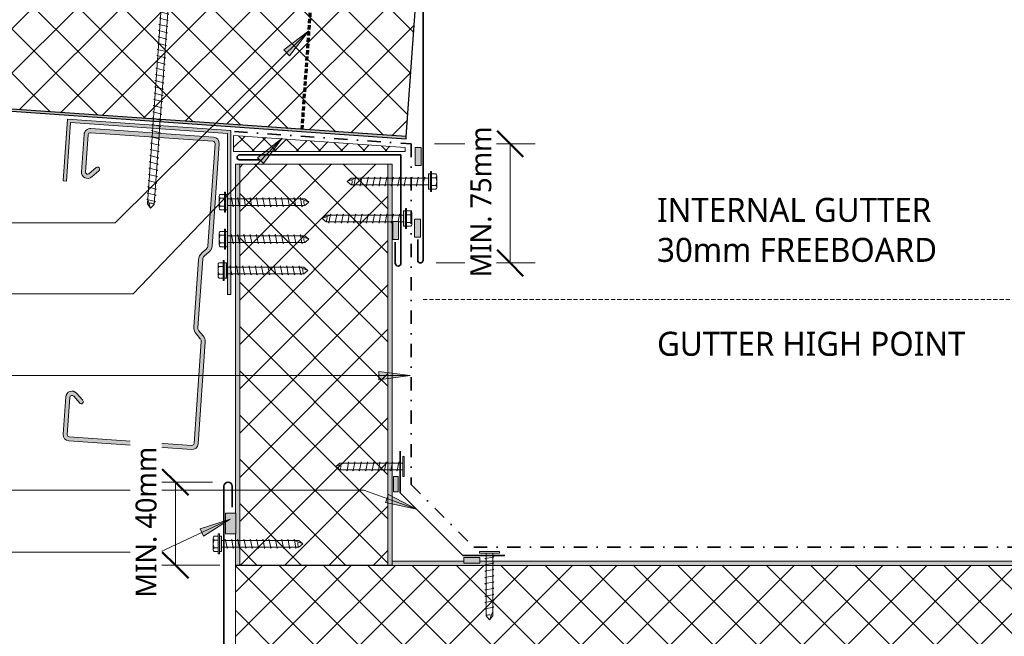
# Model space of a CAD drawing. Header units: millimetres. Extents: x -439 to 1006, y -317 to 663.
# Tile 3 of 6: x -133 to 338, y 107 to 402. Entities that reach past the tile are written whole.
import ezdxf

# ---------------------------------------------------------------- set-up
doc = ezdxf.new("R2010")
doc.units = ezdxf.units.MM
doc.linetypes.add('Dash dot', pattern=[15.875, 6.35, -4.7625, 0, -4.7625])
doc.linetypes.add('Dash Short', pattern=[3, 2, -1])
for name, color, linetype, lineweight in [('A-ANNO-DIMS', 211, 'Continuous', 9), ('A-ANNO-DIMS-5', 211, 'Continuous', 9), ('A-DETL', 90, 'Continuous', 13), ('A-DETL-GENF', 92, 'Continuous', 13), ('A-DETL-MEDM', 33, 'Continuous', 35), ('A-DETL-THIN', 151, 'Continuous', 13), ('G-ANNO-TEXT', 231, 'Continuous', 9)]:
    doc.layers.add(name, color=color, linetype=linetype, lineweight=lineweight)
doc.styles.add('Yu Gothic', font='Yu Gothic.ttf', dxfattribs={"height": 11.5})
doc.styles.add('Yu Gothic_1', font='Yu Gothic.ttf', dxfattribs={"height": 10})
doc.dimstyles.new('Diagonal', dxfattribs={"dimscale": 304.8, "dimtxt": 11.609035, "dimasz": 0.04101, "dimexe": 0.03937, "dimexo": 0.024606, "dimgap": 0.024606, "dimtad": 1, "dimdec": 0, "dimzin": 0, "dimdsep": 46, "dimtxsty": 'Yu Gothic_1', "dimblk1": 'OBLIQUE', "dimblk2": 'OBLIQUE', "dimsah": 1, "dimcen": 0.09, "dimazin": 0, "dimtfac": 1, "dimtdec": 4, "dimtix": 1, "dimtmove": 0, "dimatfit": 3, "dimfxl": 1, "dimtvp": 1, "dimtfill": 1, "dimtolj": 1, "dimtzin": 0, "dimarcsym": 2})

# ---------------------------------------------------------------- blocks, each defined once
blk = doc.blocks.new('Metalcraft MSS Purlin-150x65 - Metalcraft MSS Purlin-150x65-2640966-05 INSULATED VALLEY BOX GUTTER')
at = {"layer": 'A-DETL-GENF'}
blk.add_hatch(color=256, dxfattribs=at).paths.add_polyline_path([(3, 0), (2.22, -0.1), (1.5, -0.4), (0.88, -0.88), (0.4, -1.5), (0.1, -2.22), (0, -3), (0, -51.87), (0.14, -52.9), (0.53, -53.86), (1.17, -54.69), (3.41, -56.93), (3.72, -57.34), (3.92, -57.82), (3.99, -58.34), (3.99, -91.34), (3.92, -91.85), (3.72, -92.33), (3.41, -92.75), (1.17, -94.98), (0.53, -95.81), (0.14, -96.77), (0, -97.81), (0, -147), (0.1, -147.78), (0.4, -148.5), (0.88, -149.12), (1.5, -149.6), (2.22, -149.9), (3, -150), (61.85, -150), (62.62, -149.9), (63.35, -149.6), (63.97, -149.12), (64.45, -148.5), (64.75, -147.78), (64.85, -147), (64.85, -129.06), (64.75, -128.29), (64.45, -127.57), (63.98, -126.95), (63.37, -126.48), (62.66, -126.18), (61.89, -126.07), (61.12, -126.16), (60.4, -126.44), (59.78, -126.9), (56.4, -130.33), (56.3, -130.57), (56.27, -130.83), (56.3, -131.09), (56.52, -131.48), (56.56, -131.54), (56.77, -131.69), (57.01, -131.79), (57.27, -131.83), (57.53, -131.79), (57.77, -131.69), (57.97, -131.54), (61.41, -128.15), (61.64, -128.05), (61.89, -128.02), (62.14, -128.05), (62.37, -128.15), (62.57, -128.3), (62.72, -128.5), (62.82, -128.73), (62.85, -128.98), (62.81, -147.26), (62.71, -147.5), (62.56, -147.71), (62.35, -147.87), (62.11, -147.97), (61.85, -148), (2.81, -147.96), (2.55, -147.85), (2.32, -147.68), (2.15, -147.45), (2.04, -147.19), (2, -146.91), (2, -97.95), (2.08, -97.34), (2.31, -96.78), (2.69, -96.3), (4.53, -94.45), (5.32, -93.42), (5.82, -92.21), (5.99, -90.92), (5.99, -58.75), (5.82, -57.46), (5.32, -56.25), (4.53, -55.22), (2.22, -52.83), (2.06, -52.43), (2, -52), (2.03, -2.74), (2.13, -2.5), (2.29, -2.29), (2.5, -2.13), (2.74, -2.03), (2.99, -2), (62.11, -2.03), (62.35, -2.13), (62.56, -2.29), (62.71, -2.5), (62.81, -2.74), (62.85, -2.99), (62.81, -21.06), (62.71, -21.31), (62.54, -21.53), (62.32, -21.7), (62.06, -21.81), (61.79, -21.84), (61.52, -21.81), (61.26, -21.7), (61.04, -21.53), (57.77, -18.31), (57.53, -18.21), (57.27, -18.17), (57.01, -18.21), (56.77, -18.31), (56.56, -18.46), (56.4, -18.67), (56.3, -18.91), (56.27, -19.17), (56.3, -19.43), (56.4, -19.67), (56.56, -19.88), (59.78, -23.1), (60.4, -23.56), (61.12, -23.84), (61.89, -23.93), (62.66, -23.82), (63.37, -23.52), (63.98, -23.05), (64.45, -22.43), (64.75, -21.71), (64.85, -20.94), (64.85, -3), (64.75, -2.22), (64.45, -1.5), (63.97, -0.88), (63.35, -0.4), (62.62, -0.1), (61.85, 0), (47.32, 0)])
for p, q in [((61.85, 0), (3, 0)), ((0, -3), (0, -51.87)), ((2, -52), (2, -2.99)), ((2.99, -2), (61.85, -2)), ((62.85, -2.99), (62.85, -20.79)), ((64.85, -20.94), (64.85, -3)), ((61.04, -21.53), (57.97, -18.46)), ((56.56, -19.88), (59.78, -23.1)), ((1.17, -54.69), (3.41, -56.93)), ((4.53, -55.22), (2.49, -53.18)), ((3.99, -58.34), (3.99, -91.34)), ((5.99, -90.92), (5.99, -58.75)), ((3.41, -92.75), (1.17, -94.98)), ((0, -97.81), (0, -147)), ((2, -146.91), (2, -97.95)), ((2.69, -96.3), (4.53, -94.45)), ((59.78, -126.9), (56.56, -130.12)), ((57.97, -131.54), (61.21, -128.3)), ((62.85, -128.98), (62.85, -147.01)), ((64.85, -147), (64.85, -129.06)), ((3, -150), (61.85, -150)), ((61.85, -148), (3.09, -148))]:
    blk.add_line(p, q, dxfattribs=at)
for centre, radius, start, end in [((3, -3), 3, 90, 180), ((61.85, -3), 3, 0, 90), ((2.99, -2.99), 0.993, 90, 180), ((61.85, -2.99), 0.993, 360, 90), ((57.27, -19.17), 1, 45, 225), ((61.85, -20.94), 2.99, 226.0338, 0), ((61.79, -20.79), 1.06, 225, 0), ((3.99, -51.87), 3.99, 180, 225), ((3.67, -52), 1.67, 180, 225), ((1, -58.75), 4.99, 0, 45), ((2, -58.34), 1.99, 0, 45), ((2, -91.34), 1.99, 315, 360), ((1, -90.92), 4.99, 315, 0), ((3.99, -97.81), 3.99, 135, 180), ((4.34, -97.95), 2.34, 135, 180), ((61.85, -129.06), 2.99, 0, 133.9662), ((57.27, -130.83), 1, 135, 315), ((61.89, -128.98), 0.959, 0, 135), ((3, -147), 3, 180, 270), ((3.09, -146.91), 1.09, 180, 270), ((61.85, -147), 3, 270, 0), ((61.85, -147.01), 0.993, 270, 360)]:
    blk.add_arc(centre, radius, start, end, dxfattribs=at)
blk = doc.blocks.new('Gutter _Insulated Panel_ - Gutter _Insulated Panel_-4626690-05 INSULATED VALLEY BOX GUTTER')
at = {"layer": 'A-DETL-GENF'}
blk.add_hatch(color=256, dxfattribs=at).paths.add_polyline_path([(0, 73), (550, 73), (550, 73.12), (475.12, 73.12), (475.12, 75), (440.75, 75), (440.75, 74.11), (433.06, 74.11), (433.06, 75), (117.07, 75), (117.07, 74.11), (109.37, 74.11), (109.37, 75), (75, 75), (75, 73.12), (0, 73.12)])
h = blk.add_hatch(dxfattribs=at)
h.set_pattern_fill('FP_1', color=256, style=0, pattern_type=2)
h.set_pattern_definition([(45, (29.67, -67.559), (-10.6066, 10.6066), []), (135, (29.67, -67.559), (-10.6066, -10.6066), [])])
h.paths.add_polyline_path([(0, 2), (550, 2), (550, 73), (0, 73)])
for p, q in [((0, 73.12), (0, 73)), ((0, 73), (0, 2)), ((0, 73), (550, 73)), ((109.37, 75), (75, 75)), ((433.06, 75), (117.07, 75))]:
    blk.add_line(p, q, dxfattribs=at)
blk = doc.blocks.new('Gutter _Insulated Panel_ - Gutter _Insulated Panel_-4627755-05 INSULATED VALLEY BOX GUTTER')
at = {"layer": 'A-DETL-GENF'}
for points in [[(192.02, 73), (192.02, 75), (0, 75), (0, 73), (86.75, 73)], [(192.02, 2), (0, 2), (0, 0), (167.22, 0), (167.22, 0.17), (177, 0.17), (177, 0), (192.02, 0), (192.02, 0.17)]]:
    blk.add_hatch(color=256, dxfattribs=at).paths.add_polyline_path(points)
h = blk.add_hatch(dxfattribs=at)
h.set_pattern_fill('FP_3', color=256, style=0, pattern_type=2)
h.set_pattern_definition([(135, (332.699, 29.67), (-10.6066, -10.6066), []), (225, (332.699, 29.67), (10.6066, -10.6066), [])])
h.paths.add_polyline_path([(192.02, 2), (192.02, 73), (0, 73), (0, 2), (86.75, 2)])
for p, q in [((192.02, 75), (0, 75)), ((0, 75), (0, 73)), ((0, 73), (0, 2)), ((0, 73), (192.02, 73)), ((192.02, 73), (192.02, 75)), ((192.02, 2), (192.02, 73)), ((192.02, 2), (0, 2)), ((0, 2), (0, 0)), ((0, 0), (167.22, 0)), ((177, 0), (192.02, 0)), ((192.02, 0), (192.02, 2))]:
    blk.add_line(p, q, dxfattribs=at)
blk = doc.blocks.new('Thermospan w Gutter Overhang - 100mm-4829735-05 INSULATED VALLEY BOX GUTTER')
at = {"layer": 'A-DETL-GENF'}
blk.add_hatch(color=256, dxfattribs=at).paths.add_polyline_path([(0, 0), (0, -1), (482.9, -1), (482.83, 0), (0.44, 0)])
h = blk.add_hatch(dxfattribs=at)
h.set_pattern_fill('FP_4', color=256, style=0, pattern_type=2)
h.set_pattern_definition([(229, (27.864, 347.721), (11.32064, -9.8409), []), (319, (27.864, 347.721), (9.8409, 11.32064), [])])
h.paths.add_polyline_path([(0, -1), (0, -100), (489.82, -100), (482.9, -1), (0.51, -1)])
at = {"layer": 'A-DETL-GENF', "lineweight": 25}
for p, q in [((482.83, 0), (0, 0)), ((0, 0), (0, -1)), ((0, -1), (0, -100)), ((0, -1), (482.9, -1))]:
    blk.add_line(p, q, dxfattribs=at)
blk = doc.blocks.new('Profiled Washer 01 - Profiled Washer 01-4175617-05 INSULATED VALLEY BOX GUTTER')
at = {"layer": 'A-DETL-GENF'}
for points in [[(-10, 6.11), (-10, -3.59), (10, -3.59), (10, 6.11)], [(-3.67, -3.59), (-3.67, -4.59), (3.67, -4.59), (3.67, -3.59)]]:
    blk.add_hatch(color=256, dxfattribs=at).paths.add_polyline_path(points)
for p, q in [((-2.17, 170.67), (-1.6, 171)), ((2.17, 169.91), (-2.17, 170.67)), ((-1.6, 172.09), (0, 173.99)), ((-1.6, 6.11), (-1.6, 172.09)), ((1.6, 172.09), (0, 173.99)), ((0, 173.99), (1.6, 170.03)), ((1.6, 172.09), (1.6, 6.11)), ((1.6, 169.58), (2.17, 169.91)), ((-2.17, 167.67), (-1.6, 168)), ((2.17, 166.91), (-2.17, 167.67)), ((1.6, 166.58), (2.17, 166.91)), ((-2.17, 164.67), (-1.6, 165)), ((2.17, 163.91), (-2.17, 164.67)), ((-2.17, 161.67), (-1.6, 162)), ((2.17, 160.91), (-2.17, 161.67)), ((1.6, 163.58), (2.17, 163.91)), ((1.6, 160.58), (2.17, 160.91)), ((-2.17, 158.67), (-1.6, 159)), ((2.17, 157.91), (-2.17, 158.67)), ((-2.17, 155.67), (-1.6, 156)), ((2.17, 154.91), (-2.17, 155.67)), ((1.6, 157.58), (2.17, 157.91)), ((-2.17, 152.67), (-1.6, 153)), ((2.17, 151.91), (-2.17, 152.67)), ((1.6, 154.58), (2.17, 154.91)), ((1.6, 151.58), (2.17, 151.91)), ((-2.17, 149.67), (-1.6, 150)), ((2.17, 148.91), (-2.17, 149.67)), ((-2.17, 146.67), (-1.6, 147)), ((2.17, 145.91), (-2.17, 146.67)), ((1.6, 148.58), (2.17, 148.91)), ((-2.17, 143.67), (-1.6, 144)), ((2.17, 142.91), (-2.17, 143.67)), ((1.6, 145.58), (2.17, 145.91)), ((1.6, 142.58), (2.17, 142.91)), ((-2.17, 140.67), (-1.6, 141)), ((2.17, 139.91), (-2.17, 140.67)), ((-2.17, 137.67), (-1.6, 138)), ((2.17, 136.91), (-2.17, 137.67)), ((1.6, 139.58), (2.17, 139.91)), ((1.6, 136.58), (2.17, 136.91)), ((-2.17, 134.67), (-1.6, 135)), ((2.17, 133.91), (-2.17, 134.67)), ((1.6, 133.58), (2.17, 133.91)), ((-2.17, 131.67), (-1.6, 132)), ((2.17, 130.91), (-2.17, 131.67)), ((-2.17, 128.67), (-1.6, 129)), ((2.17, 127.91), (-2.17, 128.67)), ((1.6, 130.58), (2.17, 130.91)), ((1.6, 127.58), (2.17, 127.91)), ((-2.17, 125.67), (-1.6, 126)), ((2.17, 124.91), (-2.17, 125.67)), ((-2.17, 122.67), (-1.6, 123)), ((2.17, 121.91), (-2.17, 122.67)), ((1.6, 124.58), (2.17, 124.91)), ((-2.17, 119.67), (-1.6, 120)), ((2.17, 118.91), (-2.17, 119.67)), ((1.6, 121.58), (2.17, 121.91)), ((1.6, 118.58), (2.17, 118.91)), ((-2.17, 116.67), (-1.6, 117)), ((2.17, 115.91), (-2.17, 116.67)), ((-2.17, 113.67), (-1.6, 114)), ((2.17, 112.91), (-2.17, 113.67)), ((1.6, 115.58), (2.17, 115.91)), ((-2.17, 110.67), (-1.6, 111)), ((2.17, 109.91), (-2.17, 110.67)), ((1.6, 112.58), (2.17, 112.91)), ((1.6, 109.58), (2.17, 109.91)), ((-2.17, 107.67), (-1.6, 108)), ((2.17, 106.91), (-2.17, 107.67)), ((-2.17, 104.67), (-1.6, 105)), ((2.17, 103.91), (-2.17, 104.67)), ((1.6, 106.58), (2.17, 106.91)), ((1.6, 103.58), (2.17, 103.91)), ((-2.17, 101.67), (-1.6, 102)), ((2.17, 100.91), (-2.17, 101.67)), ((1.6, 100.58), (2.17, 100.91)), ((-2.17, 98.67), (-1.6, 99)), ((2.17, 97.91), (-2.17, 98.67)), ((-2.17, 95.67), (-1.6, 96)), ((2.17, 94.91), (-2.17, 95.67)), ((1.6, 97.58), (2.17, 97.91)), ((1.6, 94.58), (2.17, 94.91)), ((-2.17, 92.67), (-1.6, 93)), ((2.17, 91.91), (-2.17, 92.67)), ((-2.17, 89.67), (-1.6, 90)), ((2.17, 88.91), (-2.17, 89.67)), ((1.6, 91.58), (2.17, 91.91)), ((-2.17, 86.67), (-1.6, 87)), ((2.17, 85.91), (-2.17, 86.67)), ((1.6, 88.58), (2.17, 88.91)), ((1.6, 85.58), (2.17, 85.91)), ((-2.17, 83.67), (-1.6, 84)), ((2.17, 82.91), (-2.17, 83.67)), ((-2.17, 80.67), (-1.6, 81)), ((2.17, 79.91), (-2.17, 80.67)), ((1.6, 82.58), (2.17, 82.91)), ((-2.17, 77.67), (-1.6, 78)), ((2.17, 76.91), (-2.17, 77.67)), ((1.6, 79.58), (2.17, 79.91)), ((1.6, 76.58), (2.17, 76.91)), ((-2.17, 74.67), (-1.6, 75)), ((2.17, 73.91), (-2.17, 74.67)), ((-2.17, 71.67), (-1.6, 72)), ((2.17, 70.91), (-2.17, 71.67)), ((1.6, 73.58), (2.17, 73.91)), ((1.6, 70.58), (2.17, 70.91)), ((-2.17, 68.67), (-1.6, 69)), ((2.17, 67.91), (-2.17, 68.67)), ((1.6, 67.58), (2.17, 67.91)), ((-2.17, 65.67), (-1.6, 66)), ((2.17, 64.91), (-2.17, 65.67)), ((-2.17, 62.67), (-1.6, 63)), ((2.17, 61.91), (-2.17, 62.67)), ((1.6, 64.58), (2.17, 64.91)), ((1.6, 61.58), (2.17, 61.91)), ((-2.17, 59.67), (-1.6, 60)), ((2.17, 58.91), (-2.17, 59.67)), ((-2.17, 56.67), (-1.6, 57)), ((2.17, 55.91), (-2.17, 56.67)), ((1.6, 58.58), (2.17, 58.91)), ((-2.17, 53.67), (-1.6, 54)), ((2.17, 52.91), (-2.17, 53.67)), ((1.6, 55.58), (2.17, 55.91)), ((1.6, 52.58), (2.17, 52.91)), ((-2.17, 50.67), (-1.6, 51)), ((2.17, 49.91), (-2.17, 50.67)), ((-2.17, 47.67), (-1.6, 48)), ((2.17, 46.91), (-2.17, 47.67)), ((1.6, 49.58), (2.17, 49.91)), ((-2.17, 44.67), (-1.6, 45)), ((2.17, 43.91), (-2.17, 44.67)), ((1.6, 46.58), (2.17, 46.91)), ((1.6, 43.58), (2.17, 43.91)), ((-2.17, 41.67), (-1.6, 42)), ((2.17, 40.91), (-2.17, 41.67)), ((-2.17, 38.67), (-1.6, 39)), ((2.17, 37.91), (-2.17, 38.67)), ((1.6, 40.58), (2.17, 40.91)), ((1.6, 37.58), (2.17, 37.91)), ((-2.17, 35.67), (-1.6, 36)), ((2.17, 34.91), (-2.17, 35.67)), ((1.6, 34.58), (2.17, 34.91)), ((-2.17, 32.67), (-1.6, 33)), ((2.17, 31.91), (-2.17, 32.67)), ((-2.17, 29.67), (-1.6, 30)), ((2.17, 28.91), (-2.17, 29.67)), ((1.6, 31.58), (2.17, 31.91)), ((1.6, 28.58), (2.17, 28.91)), ((-2.17, 26.67), (-1.6, 27)), ((2.17, 25.91), (-2.17, 26.67)), ((-2.17, 23.67), (-1.6, 24)), ((2.17, 22.91), (-2.17, 23.67)), ((1.6, 25.58), (2.17, 25.91)), ((-2.17, 20.67), (-1.6, 21)), ((2.17, 19.91), (-2.17, 20.67)), ((1.6, 22.58), (2.17, 22.91)), ((1.6, 19.58), (2.17, 19.91)), ((-2.17, 17.67), (-1.6, 18)), ((2.17, 16.91), (-2.17, 17.67)), ((-2.17, 14.67), (-1.6, 15)), ((2.17, 13.91), (-2.17, 14.67)), ((1.6, 16.58), (2.17, 16.91)), ((-2.17, 11.67), (-1.6, 12)), ((2.17, 10.91), (-2.17, 11.67)), ((1.6, 13.58), (2.17, 13.91)), ((1.6, 10.58), (2.17, 10.91)), ((10, 6.11), (-10, 6.11)), ((-10, 6.11), (-10, -3.59)), ((-2.17, 8.67), (-1.6, 9)), ((2.17, 7.91), (-2.17, 8.67)), ((1.6, 7.58), (2.17, 7.91)), ((10, -3.59), (10, 6.11)), ((-10, -3.59), (10, -3.59)), ((-4.79, -5.09), (-4.79, -4.59)), ((-3.67, -4.59), (-4.79, -4.59)), ((-3.67, -3.59), (-3.67, -4.59)), ((-3.67, -4.59), (3.67, -4.59)), ((3.67, -4.59), (3.67, -3.59)), ((4.79, -4.59), (3.67, -4.59)), ((4.79, -4.59), (4.79, -5.09)), ((4.79, -5.09), (-4.79, -5.09)), ((-3.67, -5.09), (-3.67, -7.07)), ((-2.76, -7.57), (2.76, -7.57)), ((-1.85, -5.09), (-1.85, -7.07)), ((1.85, -5.09), (1.85, -7.07)), ((3.67, -5.09), (3.67, -7.07))]:
    blk.add_line(p, q, dxfattribs=at)
for centre, radius, start, end in [((0.08, 174.71), 3.11, 237.5025, 285.6941), ((-2.76, -6.49), 1.08, 212.3801, 327.6199), ((0, -3.9), 3.67, 239.7274, 300.2726), ((2.76, -6.49), 1.08, 212.3801, 327.6199)]:
    blk.add_arc(centre, radius, start, end, dxfattribs=at)
blk = doc.blocks.new('Screw - Screw-3714502-05 INSULATED VALLEY BOX GUTTER')
at = {"layer": 'A-DETL-GENF'}
blk.add_hatch(color=256, dxfattribs=at).paths.add_polyline_path([(-3.67, -1), (3.67, -1), (3.67, 0), (-3.67, 0)])
for p, q in [((-1.6, 37.05), (0, 38.95)), ((1.6, 37.05), (0, 38.95)), ((0, 38.95), (1.6, 35)), ((-2.17, 35.67), (-1.6, 36)), ((2.17, 34.91), (-2.17, 35.67)), ((-1.6, 0), (-1.6, 37.05)), ((1.6, 37.05), (1.6, 0)), ((1.6, 34.58), (2.17, 34.91)), ((-2.17, 32.67), (-1.6, 33)), ((2.17, 31.91), (-2.17, 32.67)), ((-2.17, 29.67), (-1.6, 30)), ((2.17, 28.91), (-2.17, 29.67)), ((1.6, 31.58), (2.17, 31.91)), ((1.6, 28.58), (2.17, 28.91)), ((-2.17, 26.67), (-1.6, 27)), ((2.17, 25.91), (-2.17, 26.67)), ((-2.17, 23.67), (-1.6, 24)), ((2.17, 22.91), (-2.17, 23.67)), ((1.6, 25.58), (2.17, 25.91)), ((-2.17, 20.67), (-1.6, 21)), ((2.17, 19.91), (-2.17, 20.67)), ((1.6, 22.58), (2.17, 22.91)), ((1.6, 19.58), (2.17, 19.91)), ((-2.17, 17.67), (-1.6, 18)), ((2.17, 16.91), (-2.17, 17.67)), ((-2.17, 14.67), (-1.6, 15)), ((2.17, 13.91), (-2.17, 14.67)), ((1.6, 16.58), (2.17, 16.91)), ((-2.17, 11.67), (-1.6, 12)), ((2.17, 10.91), (-2.17, 11.67)), ((1.6, 13.58), (2.17, 13.91)), ((1.6, 10.58), (2.17, 10.91)), ((-2.17, 8.67), (-1.6, 9)), ((2.17, 7.91), (-2.17, 8.67)), ((-2.17, 5.67), (-1.6, 6)), ((2.17, 4.91), (-2.17, 5.67)), ((1.6, 7.58), (2.17, 7.91)), ((1.6, 4.58), (2.17, 4.91)), ((-3.67, 0), (-3.67, -1)), ((3.67, 0), (-3.67, 0)), ((-2.17, 2.67), (-1.6, 3)), ((2.17, 1.91), (-2.17, 2.67)), ((1.6, 1.58), (2.17, 1.91)), ((3.67, -1), (3.67, 0)), ((-4.79, -1.5), (-4.79, -1)), ((-3.67, -1), (-4.79, -1)), ((4.79, -1.5), (-4.79, -1.5)), ((-3.67, -1), (3.67, -1)), ((-3.67, -1.5), (-3.67, -3.47)), ((-2.76, -3.97), (2.76, -3.97)), ((-1.85, -1.5), (-1.85, -3.47)), ((1.85, -1.5), (1.85, -3.47)), ((4.79, -1), (3.67, -1)), ((3.67, -1.5), (3.67, -3.47)), ((4.79, -1), (4.79, -1.5))]:
    blk.add_line(p, q, dxfattribs=at)
for centre, radius, start, end in [((0.08, 39.68), 3.11, 237.5025, 285.6941), ((-2.76, -2.9), 1.08, 212.3801, 327.6199), ((0, -0.31), 3.67, 239.7274, 300.2726), ((2.76, -2.9), 1.08, 212.3801, 327.6199)]:
    blk.add_arc(centre, radius, start, end, dxfattribs=at)
blk = doc.blocks.new('Screw - Screw-2836158-05 INSULATED VALLEY BOX GUTTER')
at = {"layer": 'A-DETL-GENF'}
blk.add_hatch(color=256, dxfattribs=at).paths.add_polyline_path([(-3.67, 0), (3.67, 0), (3.67, 1), (-3.67, 1)])
for p, q in [((4.79, 1.5), (-4.79, 1.5)), ((-4.79, 1.5), (-4.79, 1)), ((-3.67, 1), (-4.79, 1)), ((-3.67, 1.5), (-3.67, 3.47)), ((3.67, 1), (-3.67, 1)), ((-3.67, 1), (-3.67, 0)), ((-3.67, 0), (3.67, 0)), ((-2.76, 3.97), (2.76, 3.97)), ((-1.85, 1.5), (-1.85, 3.47)), ((-1.6, 0), (-1.6, -37.05)), ((1.6, -37.05), (1.6, 0)), ((1.85, 1.5), (1.85, 3.47)), ((3.67, 1.5), (3.67, 3.47)), ((4.79, 1), (3.67, 1)), ((3.67, 0), (3.67, 1)), ((4.79, 1), (4.79, 1.5)), ((2.17, -1.91), (-2.17, -2.67)), ((-2.17, -2.67), (-1.6, -3)), ((1.6, -1.58), (2.17, -1.91)), ((1.6, -4.58), (2.17, -4.91)), ((2.17, -4.91), (-2.17, -5.67)), ((-2.17, -5.67), (-1.6, -6)), ((2.17, -7.91), (-2.17, -8.67)), ((-2.17, -8.67), (-1.6, -9)), ((1.6, -7.58), (2.17, -7.91)), ((2.17, -10.91), (-2.17, -11.67)), ((-2.17, -11.67), (-1.6, -12)), ((2.17, -13.91), (-2.17, -14.67)), ((1.6, -10.58), (2.17, -10.91)), ((1.6, -13.58), (2.17, -13.91)), ((-2.17, -14.67), (-1.6, -15)), ((2.17, -16.91), (-2.17, -17.67)), ((-2.17, -17.67), (-1.6, -18)), ((1.6, -16.58), (2.17, -16.91)), ((2.17, -19.91), (-2.17, -20.67)), ((-2.17, -20.67), (-1.6, -21)), ((2.17, -22.91), (-2.17, -23.67)), ((1.6, -19.58), (2.17, -19.91)), ((1.6, -22.58), (2.17, -22.91)), ((-2.17, -23.67), (-1.6, -24)), ((2.17, -25.91), (-2.17, -26.67)), ((-2.17, -26.67), (-1.6, -27)), ((1.6, -25.58), (2.17, -25.91)), ((2.17, -28.91), (-2.17, -29.67)), ((-2.17, -29.67), (-1.6, -30)), ((2.17, -31.91), (-2.17, -32.67)), ((-2.17, -32.67), (-1.6, -33)), ((1.6, -28.58), (2.17, -28.91)), ((1.6, -31.58), (2.17, -31.91)), ((2.17, -34.91), (-2.17, -35.67)), ((-2.17, -35.67), (-1.6, -36)), ((-1.6, -37.05), (0, -38.95)), ((0, -38.95), (1.6, -35)), ((1.6, -37.05), (0, -38.95)), ((1.6, -34.58), (2.17, -34.91))]:
    blk.add_line(p, q, dxfattribs=at)
for centre, radius, start, end in [((-2.76, 2.9), 1.08, 32.3801, 147.6199), ((0, 0.31), 3.67, 59.7274, 120.2726), ((2.76, 2.9), 1.08, 32.3801, 147.6199), ((0.08, -39.68), 3.11, 74.3059, 122.4975)]:
    blk.add_arc(centre, radius, start, end, dxfattribs=at)
blk = doc.blocks.new('Fillet Bracket - Fillet Bracket-3718956-05 INSULATED VALLEY BOX GUTTER')
at = {"layer": 'A-DETL-MEDM'}
for p, q in [((3, -33), (33, -3)), ((33, -3), (53, -3)), ((3, -33), (3, -53))]:
    blk.add_line(p, q, dxfattribs=at)
blk = doc.blocks.new('Wafer Tek - Wafer Tek-4349105-05 INSULATED VALLEY BOX GUTTER')
at = {"layer": 'A-DETL-GENF'}
for p, q in [((-1.6, 30.13), (0, 32.03)), ((-1.6, 0), (-1.6, 30.13)), ((1.6, 30.13), (0, 32.03)), ((0, 32.03), (1.6, 28.07)), ((1.6, 30.13), (1.6, 0)), ((-2.17, 26.67), (-1.6, 27)), ((2.17, 25.91), (-2.17, 26.67)), ((-2.17, 23.67), (-1.6, 24)), ((2.17, 22.91), (-2.17, 23.67)), ((1.6, 25.58), (2.17, 25.91)), ((-2.17, 20.67), (-1.6, 21)), ((2.17, 19.91), (-2.17, 20.67)), ((1.6, 22.58), (2.17, 22.91)), ((1.6, 19.58), (2.17, 19.91)), ((-2.17, 17.67), (-1.6, 18)), ((2.17, 16.91), (-2.17, 17.67)), ((-2.17, 14.67), (-1.6, 15)), ((2.17, 13.91), (-2.17, 14.67)), ((1.6, 16.58), (2.17, 16.91)), ((-2.17, 11.67), (-1.6, 12)), ((2.17, 10.91), (-2.17, 11.67)), ((1.6, 13.58), (2.17, 13.91)), ((1.6, 10.58), (2.17, 10.91)), ((-2.17, 8.67), (-1.6, 9)), ((2.17, 7.91), (-2.17, 8.67)), ((-2.17, 5.67), (-1.6, 6)), ((2.17, 4.91), (-2.17, 5.67)), ((1.6, 7.58), (2.17, 7.91)), ((1.6, 4.58), (2.17, 4.91)), ((-4.79, 0), (4.79, 0)), ((-4.79, -0.74), (-4.79, 0)), ((-2.17, 2.67), (-1.6, 3)), ((2.17, 1.91), (-2.17, 2.67)), ((1.6, 1.58), (2.17, 1.91)), ((4.79, 0), (4.79, -0.74)), ((4.79, -0.74), (-4.79, -0.74))]:
    blk.add_line(p, q, dxfattribs=at)
blk.add_arc((0.08, 32.75), 3.11, 237.5025, 285.6941, dxfattribs=at)
blk = doc.blocks.new('Wafer Tek - Wafer Tek-4349186-05 INSULATED VALLEY BOX GUTTER')
at = {"layer": 'A-DETL-GENF'}
for p, q in [((4.79, 0.74), (-4.79, 0.74)), ((-4.79, 0.74), (-4.79, 0)), ((-4.79, 0), (4.79, 0)), ((-1.6, 0), (-1.6, -30.13)), ((1.6, -30.13), (1.6, 0)), ((4.79, 0), (4.79, 0.74)), ((2.17, -1.91), (-2.17, -2.67)), ((-2.17, -2.67), (-1.6, -3)), ((1.6, -1.58), (2.17, -1.91)), ((1.6, -4.58), (2.17, -4.91)), ((2.17, -4.91), (-2.17, -5.67)), ((-2.17, -5.67), (-1.6, -6)), ((2.17, -7.91), (-2.17, -8.67)), ((-2.17, -8.67), (-1.6, -9)), ((1.6, -7.58), (2.17, -7.91)), ((2.17, -10.91), (-2.17, -11.67)), ((-2.17, -11.67), (-1.6, -12)), ((2.17, -13.91), (-2.17, -14.67)), ((1.6, -10.58), (2.17, -10.91)), ((1.6, -13.58), (2.17, -13.91)), ((-2.17, -14.67), (-1.6, -15)), ((2.17, -16.91), (-2.17, -17.67)), ((-2.17, -17.67), (-1.6, -18)), ((1.6, -16.58), (2.17, -16.91)), ((2.17, -19.91), (-2.17, -20.67)), ((-2.17, -20.67), (-1.6, -21)), ((2.17, -22.91), (-2.17, -23.67)), ((1.6, -19.58), (2.17, -19.91)), ((1.6, -22.58), (2.17, -22.91)), ((-2.17, -23.67), (-1.6, -24)), ((2.17, -25.91), (-2.17, -26.67)), ((-2.17, -26.67), (-1.6, -27)), ((0, -32.03), (1.6, -28.07)), ((1.6, -25.58), (2.17, -25.91)), ((-1.6, -30.13), (0, -32.03)), ((1.6, -30.13), (0, -32.03))]:
    blk.add_line(p, q, dxfattribs=at)
blk.add_arc((0.08, -32.75), 3.11, 74.3059, 122.4975, dxfattribs=at)
blk = doc.blocks.new('Screw - Screw-V1-05 INSULATED VALLEY BOX GUTTER')
at = {"layer": 'A-DETL-GENF'}
blk.add_hatch(color=256, dxfattribs=at).paths.add_polyline_path([(-3.67, -1), (3.67, -1), (3.67, 0), (-3.67, 0)])
for p, q in [((-1.6, 37.05), (0, 38.95)), ((1.6, 37.05), (0, 38.95)), ((0, 38.95), (1.6, 35)), ((-2.17, 35.67), (-1.6, 36)), ((2.17, 34.91), (-2.17, 35.67)), ((-1.6, 5.09), (-1.6, 37.05)), ((1.6, 37.05), (1.6, 0)), ((1.6, 34.58), (2.17, 34.91)), ((-2.17, 32.67), (-1.6, 33)), ((2.17, 31.91), (-2.17, 32.67)), ((-2.17, 29.67), (-1.6, 30)), ((2.17, 28.91), (-2.17, 29.67)), ((1.6, 31.58), (2.17, 31.91)), ((1.6, 28.58), (2.17, 28.91)), ((-2.17, 26.67), (-1.6, 27)), ((2.17, 25.91), (-2.17, 26.67)), ((-2.17, 23.67), (-1.6, 24)), ((2.17, 22.91), (-2.17, 23.67)), ((1.6, 25.58), (2.17, 25.91)), ((-2.17, 20.67), (-1.6, 21)), ((2.17, 19.91), (-2.17, 20.67)), ((1.6, 22.58), (2.17, 22.91)), ((1.6, 19.58), (2.17, 19.91)), ((-2.17, 17.67), (-1.6, 18)), ((2.17, 16.91), (-2.17, 17.67)), ((-2.17, 14.67), (-1.6, 15)), ((2.17, 13.91), (-2.17, 14.67)), ((1.6, 16.58), (2.17, 16.91)), ((-2.17, 11.67), (-1.6, 12)), ((2.17, 10.91), (-2.17, 11.67)), ((1.6, 13.58), (2.17, 13.91)), ((1.6, 10.58), (2.17, 10.91)), ((-2.17, 8.67), (-1.6, 9)), ((2.17, 7.91), (-2.17, 8.67)), ((-2.17, 5.67), (-1.6, 6)), ((2.17, 4.91), (-2.17, 5.67)), ((1.6, 7.58), (2.17, 7.91)), ((1.6, 4.58), (2.17, 4.91)), ((-3.67, 0), (-3.67, -1)), ((3.67, 0), (-3.67, 0)), ((-1.6, 0), (-1.6, 2.3)), ((2.17, 1.91), (-1.32, 2.52)), ((1.6, 1.58), (2.17, 1.91)), ((3.67, -1), (3.67, 0)), ((-4.79, -1.5), (-4.79, -1)), ((-3.67, -1), (-4.79, -1)), ((4.79, -1.5), (-4.79, -1.5)), ((-3.67, -1), (3.67, -1)), ((-3.67, -1.5), (-3.67, -3.47)), ((-2.76, -3.97), (2.76, -3.97)), ((-1.85, -1.5), (-1.85, -3.47)), ((1.85, -1.5), (1.85, -3.47)), ((4.79, -1), (3.67, -1)), ((3.67, -1.5), (3.67, -3.47)), ((4.79, -1), (4.79, -1.5))]:
    blk.add_line(p, q, dxfattribs=at)
for centre, radius, start, end in [((0.08, 39.68), 3.11, 237.5025, 285.6941), ((-2.76, -2.9), 1.08, 212.3801, 327.6199), ((0, -0.31), 3.67, 239.7274, 300.2726), ((2.76, -2.9), 1.08, 212.3801, 327.6199)]:
    blk.add_arc(centre, radius, start, end, dxfattribs=at)
blk = doc.blocks.new('DIMBLOCK3-05 INSULATED VALLEY BOX GUTTER')
at = {"layer": 'A-ANNO-DIMS-5', "lineweight": 50}
for p, q in [((-58.47, 180.43), (-64.72, 186.68)), ((-58.47, 180.43), (-52.22, 174.18)), ((-58.47, 140.68), (-64.72, 146.93)), ((-58.47, 140.68), (-52.22, 134.43))]:
    blk.add_line(p, q, dxfattribs=at)
at = {"layer": 'A-ANNO-DIMS-5'}
for p, q in [((-58.47, 180.43), (-70.47, 180.43)), ((-58.47, 140.68), (-58.47, 180.43)), ((-58.47, 180.43), (-40.71, 180.43)), ((-58.47, 140.68), (-70.47, 140.68)), ((-58.47, 140.68), (-37.17, 140.68))]:
    blk.add_line(p, q, dxfattribs=at)
at = {"layer": 'A-ANNO-DIMS-5', "color": 0, "insert": (-77.5, 125.13), "char_height": 10, "width": 85.0191, "attachment_point": 1, "rotation": 90, "line_spacing_factor": 1.024327, "style": 'Yu Gothic_1', "bg_fill": 3, "box_fill_scale": 1.25, "bg_fill_color": 9, "bg_fill_true_color": 13158600, "bg_fill_transparency": 0}
blk.add_mtext('MIN. 40mm', dxfattribs=at)
blk = doc.blocks.new('_Oblique')
at = {"color": 0, "linetype": 'ByBlock', "lineweight": -2}
blk.add_line((-0.5, -0.5), (0.5, 0.5), dxfattribs=at)
blk = doc.blocks.new('DIMBLOCK5-05 INSULATED VALLEY BOX GUTTER')
at = {"layer": 'A-ANNO-DIMS-5', "lineweight": 50}
for p, q in [((101.82, 342.46), (95.57, 348.71)), ((101.82, 342.46), (108.07, 336.21)), ((101.82, 285.4), (95.57, 291.65)), ((101.82, 285.4), (108.07, 279.15))]:
    blk.add_line(p, q, dxfattribs=at)
at = {"layer": 'A-ANNO-DIMS-5'}
for p, q in [((101.82, 342.46), (65.68, 342.46)), ((101.82, 342.46), (101.82, 285.4)), ((101.82, 342.46), (113.82, 342.46)), ((101.82, 285.4), (66.35, 285.4)), ((101.82, 285.4), (113.82, 285.4))]:
    blk.add_line(p, q, dxfattribs=at)
at = {"layer": 'A-ANNO-DIMS-5', "color": 0, "insert": (82.78, 278.51), "char_height": 10, "width": 85.0191, "attachment_point": 1, "rotation": 90, "line_spacing_factor": 1.024327, "style": 'Yu Gothic_1', "bg_fill": 3, "box_fill_scale": 1.25, "bg_fill_color": 9, "bg_fill_true_color": 13158600, "bg_fill_transparency": 0}
blk.add_mtext('MIN. 75mm', dxfattribs=at)

msp = doc.modelspace()

# ---------------------------------------------------------------- hatches: boundary and pattern name
at = {"layer": 'A-DETL-GENF'}
for points in [[(-31.96, 270.29), (-31.96, 348.8), (-110.06, 354.26), (-112.13, 324.7), (-110.63, 324.6), (-108.67, 352.66), (-33.5, 347.41), (-33.5, 270.29)], [(59.21, 332.1), (59.21, 340.73), (56.42, 340.73), (56.42, 332.1)], [(48.43, 296.69), (48.43, 305.31), (45.64, 305.31), (45.64, 296.69)], [(58.89, 297.75), (58.89, 306.37), (56.1, 306.37), (56.1, 297.75)], [(48.22, 175.79), (48.22, 183.19), (46.01, 183.19), (46.01, 175.79)], [(-29.5, 155.7), (-29.5, 165.48), (-34.5, 165.48), (-34.5, 155.7)], [(87.39, 141.67), (87.39, 144.26), (79.7, 144.26), (79.7, 141.67)]]:
    msp.add_hatch(color=10, dxfattribs=at).paths.add_polyline_path(points)
h = msp.add_hatch(dxfattribs=at)
h.set_pattern_fill('FP_8', color=9, style=0, pattern_type=2)
h.set_pattern_definition([(45, (0, 0), (-5.3033, 5.3033), []), (135, (0, 0), (-5.3033, -5.3033), [])])
h.paths.add_polyline_path([(51.62, 338.84), (51.62, 340.78), (-30.55, 346.53), (-30.55, 338.84), (-3.7, 338.84)])
at = {"layer": 'G-ANNO-TEXT'}
for points in [[(5.48, 396.62), (-6.56, 387.46), (-3.78, 384.65)], [(-7.34, 345.24), (-19.13, 335.76), (-16.27, 333.03)], [(54.02, 231.46), (39.02, 233.43), (39.02, 229.48)], [(56.94, 167.46), (43.52, 174.45), (42.17, 170.74)], [(-32.22, 162.61), (-46.65, 158.08), (-44.99, 154.49)]]:
    msp.add_hatch(color=7, dxfattribs=at).paths.add_polyline_path(points)

# ---------------------------------------------------------------- linework, layer by layer
at = {"layer": 'A-DETL', "linetype": 'Dash Short', "lineweight": 70}
msp.add_line((2.24, 349.42), (11.66, 484.09), dxfattribs=at)
at = {"layer": 'A-DETL', "lineweight": 35}
for p, q in [((60.14, 439.24), (60.14, 286.69)), ((-27.79, 337.13), (49.55, 337.13)), ((-27.79, 334.84), (-17.79, 334.84)), ((49.55, 337.13), (49.55, 285.3)), ((46.83, 285.3), (46.83, 295.3)), ((57.56, 286.69), (57.56, 296.69)), ((-35.21, 178.43), (-35.21, 61.55)), ((-31.21, 168.43), (-31.21, 178.43))]:
    msp.add_line(p, q, dxfattribs=at)
at = {"layer": 'A-DETL'}
for p, q in [((51.62, 340.78), (-30.55, 346.53)), ((-30.55, 346.53), (-30.55, 338.84)), ((51.62, 338.84), (51.62, 340.78)), ((59.21, 340.73), (56.42, 340.73)), ((56.42, 340.73), (56.42, 332.1)), ((59.21, 332.1), (59.21, 340.73)), ((-30.55, 338.84), (51.62, 338.84)), ((56.42, 332.1), (59.21, 332.1)), ((48.43, 305.31), (45.64, 305.31)), ((45.64, 305.31), (45.64, 296.69)), ((48.43, 296.69), (48.43, 305.31)), ((58.89, 306.37), (56.1, 306.37)), ((56.1, 306.37), (56.1, 297.75)), ((58.89, 297.75), (58.89, 306.37)), ((56.1, 297.75), (58.89, 297.75)), ((45.64, 296.69), (48.43, 296.69)), ((48.22, 183.19), (46.01, 183.19)), ((46.01, 183.19), (46.01, 175.79)), ((48.22, 175.79), (48.22, 183.19)), ((46.01, 175.79), (48.22, 175.79)), ((-29.5, 165.48), (-34.5, 165.48)), ((-34.5, 165.48), (-34.5, 155.7)), ((-29.5, 155.7), (-29.5, 165.48)), ((-34.5, 155.7), (-29.5, 155.7)), ((87.39, 144.26), (79.7, 144.26)), ((79.7, 144.26), (79.7, 141.67)), ((79.7, 141.67), (87.39, 141.67)), ((87.39, 141.67), (87.39, 144.26))]:
    msp.add_line(p, q, dxfattribs=at)
at = {"layer": 'A-DETL', "linetype": 'Dash dot', "lineweight": 35}
for p, q in [((-30.2, 348.38), (54.45, 342.46)), ((54.45, 342.46), (54.45, 179.28)), ((54.45, 179.28), (84.45, 149.28)), ((84.45, 149.28), (406.17, 149.28))]:
    msp.add_line(p, q, dxfattribs=at)
at = {"layer": 'A-DETL', "linetype": 'Dash Short'}
msp.add_line((60.15, 267.88), (430.32, 267.88), dxfattribs=at)
at = {"layer": 'A-DETL', "lineweight": 35}
for centre, radius, start, end in [((-27.79, 335.98), 1.14, 90, 270), ((48.19, 285.3), 1.36, 180, 0), ((58.85, 286.69), 1.29, 180, 0), ((-33.21, 178.43), 2, 360, 180)]:
    msp.add_arc(centre, radius, start, end, dxfattribs=at)
at = {"layer": 'A-DETL-THIN'}
for p, q in [((-110.06, 354.26), (-112.13, 324.7)), ((-31.96, 348.8), (-110.06, 354.26)), ((-110.63, 324.6), (-108.67, 352.66)), ((-108.67, 352.66), (-33.5, 347.41)), ((-33.5, 347.41), (-33.5, 318.19)), ((-31.96, 270.29), (-31.96, 348.8)), ((-112.13, 324.7), (-110.63, 324.6)), ((-33.5, 310.86), (-33.5, 300.53)), ((-33.5, 293.19), (-33.5, 270.29)), ((-33.5, 270.29), (-31.96, 270.29))]:
    msp.add_line(p, q, dxfattribs=at)
at = {"layer": 'G-ANNO-TEXT', "color": 7}
for p, q in [((5.48, 396.62), (-87.24, 304.64)), ((5.48, 396.62), (-6.56, 387.46)), ((-3.78, 384.65), (5.48, 396.62)), ((-6.56, 387.46), (-3.78, 384.65)), ((-7.34, 345.24), (-78.66, 270.57)), ((-7.34, 345.24), (-19.13, 335.76)), ((-16.27, 333.03), (-7.34, 345.24)), ((-19.13, 335.76), (-16.27, 333.03)), ((-87.24, 304.64), (-179.96, 304.64)), ((-78.66, 270.57), (-191.11, 270.57)), ((54.02, 231.46), (-240.71, 231.46)), ((54.02, 231.46), (39.02, 233.43)), ((39.02, 233.43), (39.02, 229.48)), ((39.02, 229.48), (54.02, 231.46)), ((31.81, 176.62), (-229.81, 176.62)), ((56.94, 167.46), (31.81, 176.62)), ((43.52, 174.45), (42.17, 170.74)), ((56.94, 167.46), (43.52, 174.45)), ((42.17, 170.74), (56.94, 167.46)), ((-32.22, 162.61), (-65.97, 146.92)), ((-32.22, 162.61), (-46.65, 158.08)), ((-44.99, 154.49), (-32.22, 162.61)), ((-46.65, 158.08), (-44.99, 154.49)), ((-65.97, 146.92), (-301.56, 146.92))]:
    msp.add_line(p, q, dxfattribs=at)

# ---------------------------------------------------------------- block references
at = {"layer": 'A-DETL-GENF'}
for name, p, rotation in [('Thermospan w Gutter Overhang - 100mm-4829735-05 INSULATED VALLEY BOX GUTTER', (52.05, 344.93), 176), ('Profiled Washer 01 - Profiled Washer 01-4175617-05 INSULATED VALLEY BOX GUTTER', (-58.17, 485.22), 176.0000000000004), ('Metalcraft MSS Purlin-150x65 - Metalcraft MSS Purlin-150x65-2640966-05 INSULATED VALLEY BOX GUTTER', (-47.73, 195.83), 175.9999999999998), ('Gutter _Insulated Panel_ - Gutter _Insulated Panel_-4627755-05 INSULATED VALLEY BOX GUTTER', (-29.67, 332.7), 270.0000000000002), ('Screw - Screw-3714502-05 INSULATED VALLEY BOX GUTTER', (62.74, 324.36), 90.00000000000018), ('Screw - Screw-2836158-05 INSULATED VALLEY BOX GUTTER', (-33.5, 314.52), 89.99999999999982), ('Screw - Screw-V1-05 INSULATED VALLEY BOX GUTTER', (50.73, 306.63), 90.00000000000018), ('Screw - Screw-2836158-05 INSULATED VALLEY BOX GUTTER', (-33.5, 296.86), 89.99999999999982), ('Screw - Screw-2836158-05 INSULATED VALLEY BOX GUTTER', (-34.05, 281.86), 89.99999999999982), ('Wafer Tek - Wafer Tek-4349105-05 INSULATED VALLEY BOX GUTTER', (50.41, 187.94), 90.0000000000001), ('Screw - Screw-2836158-05 INSULATED VALLEY BOX GUTTER', (-36.4, 150.83), 89.99999999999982)]:
    msp.add_blockref(name, p, dxfattribs=dict(at, rotation=rotation))
for name, p in [('Wafer Tek - Wafer Tek-4349186-05 INSULATED VALLEY BOX GUTTER', (91.88, 146.46)), ('Gutter _Insulated Panel_ - Gutter _Insulated Panel_-4626690-05 INSULATED VALLEY BOX GUTTER', (-29.67, 67.56))]:
    msp.add_blockref(name, p, dxfattribs=at)
at = {"layer": 'A-DETL-MEDM', "rotation": 90.0000000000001}
msp.add_blockref('Fillet Bracket - Fillet Bracket-3718956-05 INSULATED VALLEY BOX GUTTER', (46.24, 142.29), dxfattribs=at)

# ---------------------------------------------------------------- texts
at = {"layer": 'G-ANNO-TEXT', "color": 7, "char_height": 11.5, "attachment_point": 1, "style": 'Yu Gothic', "bg_fill": 3, "box_fill_scale": 1.25, "bg_fill_color": 9, "bg_fill_true_color": 13158600, "bg_fill_transparency": 0}
for s, insert, width in [('INTERNAL GUTTER', (172.18, 316.6), 166.751), ('30mm FREEBOARD', (172.18, 297.42), 164.7468), ('GUTTER HIGH POINT', (172.18, 252.45), 183.5864)]:
    msp.add_mtext(s, dxfattribs=dict(at, insert=insert, width=width))

# ---------------------------------------------------------------- next in the draw order: dimensions: what is measured, and where the dimension line sits
at = {"layer": 'A-ANNO-DIMS'}
for base, p1, p2, text, override, picture, middle in [((101.82, 285.4), (58.18, 342.46), (58.85, 285.4), 'MIN. 75mm', {"dimpost": '<>', "dimfxl": 57.065357}, 'DIMBLOCK5-05 INSULATED VALLEY BOX GUTTER', (89.31, 313.93)), ((-58.47, 180.43), (-29.67, 140.68), (-33.21, 180.43), 'MIN. 40mm', {"dimpost": '<>', "dimfxl": 39.901944}, 'DIMBLOCK3-05 INSULATED VALLEY BOX GUTTER', (-70.97, 160.56))]:
    dim = msp.add_linear_dim(base=base, p1=p1, p2=p2, angle=90, text=text, dimstyle='Diagonal', override=override, dxfattribs=at)
    dim.commit()
    dim.dimension.update_dxf_attribs({"geometry": picture, "text_midpoint": middle})

doc.saveas('drawing.dxf')
